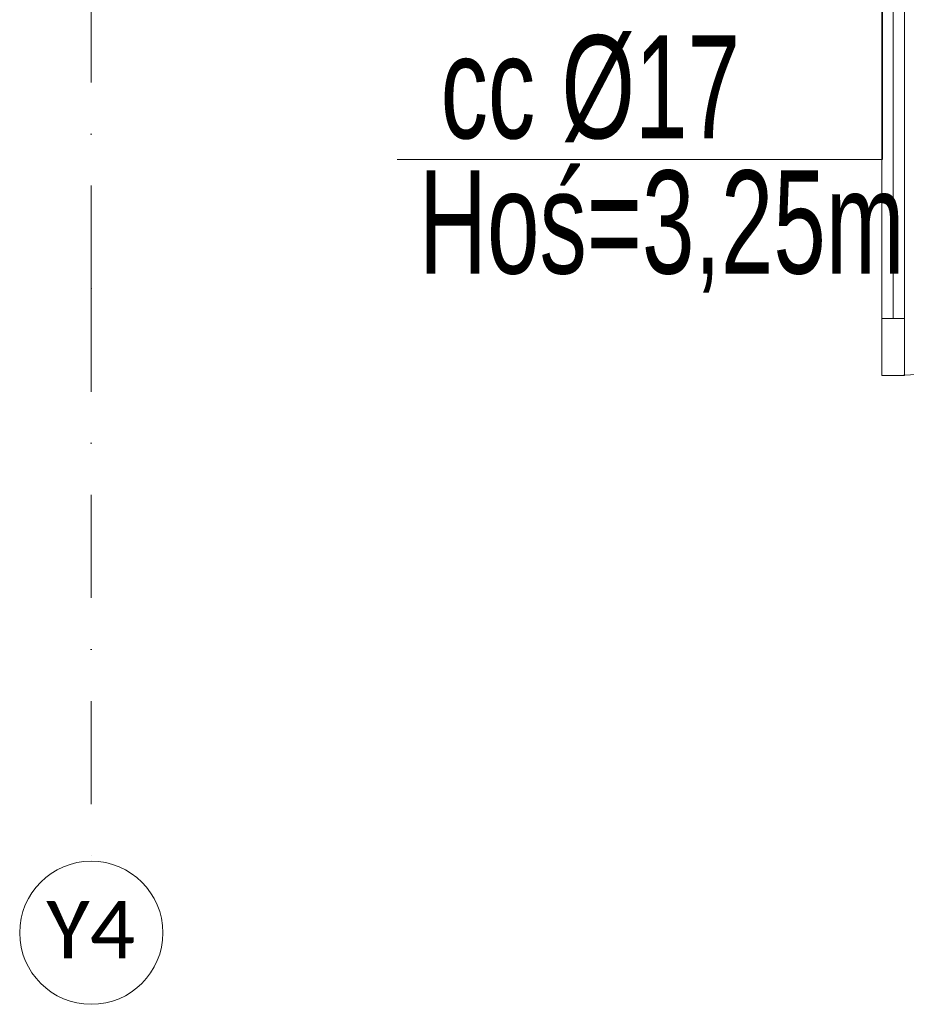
# Model space of a CAD drawing. Header units: centimetres. Extents: x -9388 to 91680, y -1419244 to 50347.
# Tile 94 of 183: x 44949 to 46497, y -712773 to -711054. Entities that reach past the tile are written whole.
import ezdxf
from ezdxf.enums import TextEntityAlignment as Align

# ---------------------------------------------------------------- set-up
doc = ezdxf.new("R2010")
doc.units = ezdxf.units.CM
doc.linetypes.add('Kropki i Kreski', pattern=[360, 180, -90, 0, -90])
doc.layers.add('Drzwi ArchiCAD', color=7, linetype='Continuous')
doc.layers.add('Osie', color=7, linetype='Continuous')
for name, color, linetype, lineweight in [('Drzwi ArchiCAD_Nr_pióra__1', 7, 'Continuous', 13), ('Drzwi ArchiCAD_Nr_pióra__23', 7, 'Continuous', 15), ('Drzwi ArchiCAD_Nr_pióra__3', 7, 'Continuous', 13), ('Drzwi ArchiCAD_Nr_pióra__41', 7, 'Continuous', 15), ('Osie_Nr_pióra__1', 7, 'Continuous', 13), ('Osie_Nr_pióra__4', 7, 'Continuous', 13), ('Osie_Nr_pióra__7', 7, 'Continuous', 13), ('Q_opisy_średnice_woda', 3, 'Continuous', 9), ('Q_podkład', 8, 'Continuous', 9), ('Q_wys prowadzenia instalacji', 6, 'Continuous', 13)]:
    doc.layers.add(name, color=color, linetype=linetype, lineweight=lineweight)
doc.styles.add('Arial Narrow_____', font='ARIALN.TTF', dxfattribs={"width": 0.8})
doc.styles.add('GENERATED_STYLE_3', font='calibri.ttf')

# ---------------------------------------------------------------- blocks, each defined once
blk = doc.blocks.new('Standardowy znacznik siatki_7')
at = {"layer": 'Osie_Nr_pióra__4', "linetype": 'Kropki i Kreski'}
for q in [(0, 0), (12138.2, 0)]:
    blk.add_line((1000, 0), q, dxfattribs=at)
blk.add_point((1000, 0), dxfattribs=at)
blk.add_point((1000, 0), dxfattribs=at)
at = {"layer": 'Osie_Nr_pióra__7', "linetype": 'Continuous'}
blk.add_circle((-125, 0), 125, dxfattribs=at)
at = {"layer": 'Osie_Nr_pióra__1', "style": 'GENERATED_STYLE_3'}
for tag, p in [('AC_MarkerText_1_0', (-125, 5.7)), ('AC_MarkerText_1_1', (13263.2, 5.7))]:
    blk.add_attdef(tag, text='', height=100, rotation=270, dxfattribs=at).set_placement(p, align=Align.MIDDLE_CENTER)
blk = doc.blocks.new('Drzwi 19_2')
at = {"layer": 'Drzwi ArchiCAD_Nr_pióra__1', "color": 8, "linetype": 'Continuous'}
for p, q in [((-528, -265), (-528, -215)), ((528, -265), (528, -215)), ((-528, -280), (-528, -265)), ((528, -280), (528, -265)), ((-528, -295), (-528, -280)), ((528, -295), (528, -280)), ((-528, -295), (-565, -295)), ((528, -295), (565, -295))]:
    blk.add_line(p, q, dxfattribs=at)
at = {"layer": 'Drzwi ArchiCAD_Nr_pióra__23', "color": 8, "linetype": 'Continuous'}
for p, q in [((-490, 0), (-528, 0)), ((-528, 0), (-528, -115)), ((-490, -40), (-490, 0)), ((528, 0), (490, 0)), ((490, 0), (490, -40)), ((528, -115), (528, 0)), ((-478, -40), (-490, -40)), ((-478, -115), (-478, -40)), ((490, -40), (478, -40)), ((478, -40), (478, -115)), ((-528, -115), (-478, -115)), ((478, -115), (528, -115))]:
    blk.add_line(p, q, dxfattribs=at)
at = {"layer": 'Drzwi ArchiCAD_Nr_pióra__3', "color": 8, "linetype": 'Continuous'}
for p, q in [((450, 880), (450, 980)), ((450, 980), (490, 980)), ((490, 980), (490, 880)), ((450, 880), (470, 880)), ((450, 100), (450, 880)), ((490, 880), (450, 880)), ((470, 880), (490, 880)), ((470, 100), (470, 880)), ((470, 880), (470, 100)), ((470, 880), (470, 100)), ((490, 880), (490, 100)), ((-515, 124), (-565, 124)), ((-565, 124), (-565, 105)), ((-515, 105), (-515, 124)), ((565, 124), (515, 124)), ((515, 124), (515, 105)), ((565, 105), (565, 124)), ((-565, 105), (-515, 105)), ((-503, 105), (-528, 105)), ((-528, 105), (-528, 0)), ((-503, 0), (-503, 105)), ((528, 105), (503, 105)), ((503, 105), (503, 0)), ((515, 105), (565, 105)), ((528, 0), (528, 105)), ((470, 100), (450, 100)), ((450, 0), (450, 100)), ((450, 100), (490, 100)), ((490, 100), (470, 100)), ((490, 100), (490, 0)), ((-528, 0), (-503, 0)), ((490, 0), (450, 0)), ((503, 0), (528, 0)), ((-503, -115), (-528, -115)), ((-528, -115), (-528, -295)), ((-503, -295), (-503, -115)), ((528, -115), (503, -115)), ((503, -115), (503, -295)), ((528, -295), (528, -115)), ((-515, -295), (-565, -295)), ((-565, -295), (-565, -314)), ((-528, -295), (-503, -295)), ((-515, -314), (-515, -295)), ((503, -295), (528, -295)), ((565, -295), (515, -295)), ((515, -295), (515, -314)), ((565, -314), (565, -295)), ((-565, -314), (-515, -314)), ((515, -314), (565, -314))]:
    blk.add_line(p, q, dxfattribs=at)
blk.add_arc((490, 0), 980, 90, 180, dxfattribs=at)
at = {"layer": 'Drzwi ArchiCAD_Nr_pióra__41', "color": 8, "linetype": 'Continuous'}
for p, q in [((-528, 105), (-565, 105)), ((-528, 0), (-528, 105)), ((528, 0), (528, 105)), ((528, 105), (565, 105)), ((-528, -95), (-528, 0)), ((528, -95), (528, 0)), ((-528, -115), (-528, -95)), ((528, -115), (528, -95)), ((-528, -215), (-528, -115)), ((528, -215), (528, -115))]:
    blk.add_line(p, q, dxfattribs=at)
blk = doc.blocks.new('PAB.01_RZUT PRZYZIEMIA')
at = {"layer": 'Drzwi ArchiCAD', "color": 8, "linetype": 'Continuous', "zscale": 1000, "rotation": 179.999997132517}
blk.add_blockref('Drzwi 19_2', (46944, -710695.3), dxfattribs=at)
at = {"layer": 'Osie', "color": 8, "linetype": 'Continuous'}
ref = blk.add_blockref('Standardowy znacznik siatki_7', (45074, -712523.4), dxfattribs=dict(at, zscale=1000, rotation=89.99999713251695))
ref.add_attrib('AC_MarkerText_1', 'Y4', dxfattribs={"layer": 'Osie_Nr_pióra__1', "color": 7, "height": 100, "rotation": 360, "style": 'GENERATED_STYLE_3'}).set_placement((45072.9, -712642.8), align=Align.MIDDLE_CENTER)

msp = doc.modelspace()

# ---------------------------------------------------------------- block references
at = {"layer": 'Q_podkład'}
msp.add_blockref('PAB.01_RZUT PRZYZIEMIA', (0, 0), dxfattribs=at)

# ---------------------------------------------------------------- next in the draw order: linework, layer by layer
at = {"layer": 'Q_opisy_średnice_woda'}
for p, q in [((46455.3, -709860.3), (46455.2, -711298)), ((45608.2, -711298), (46454, -711297.9))]:
    msp.add_line(p, q, dxfattribs=at)

# ---------------------------------------------------------------- next in the draw order: texts
at = {"layer": 'Q_opisy_średnice_woda', "style": 'Arial Narrow_____', "width": 0.8}
msp.add_text('cc Ø17', height=180, dxfattribs=at).set_placement((45945.3, -711170.8), align=Align.MIDDLE_CENTER)
at = {"layer": 'Q_wys prowadzenia instalacji', "style": 'Arial Narrow_____', "width": 0.8}
msp.add_text('Hoś=3,25m', height=180, dxfattribs=at).set_placement((45645.8, -711496.9))

doc.saveas('drawing.dxf')
